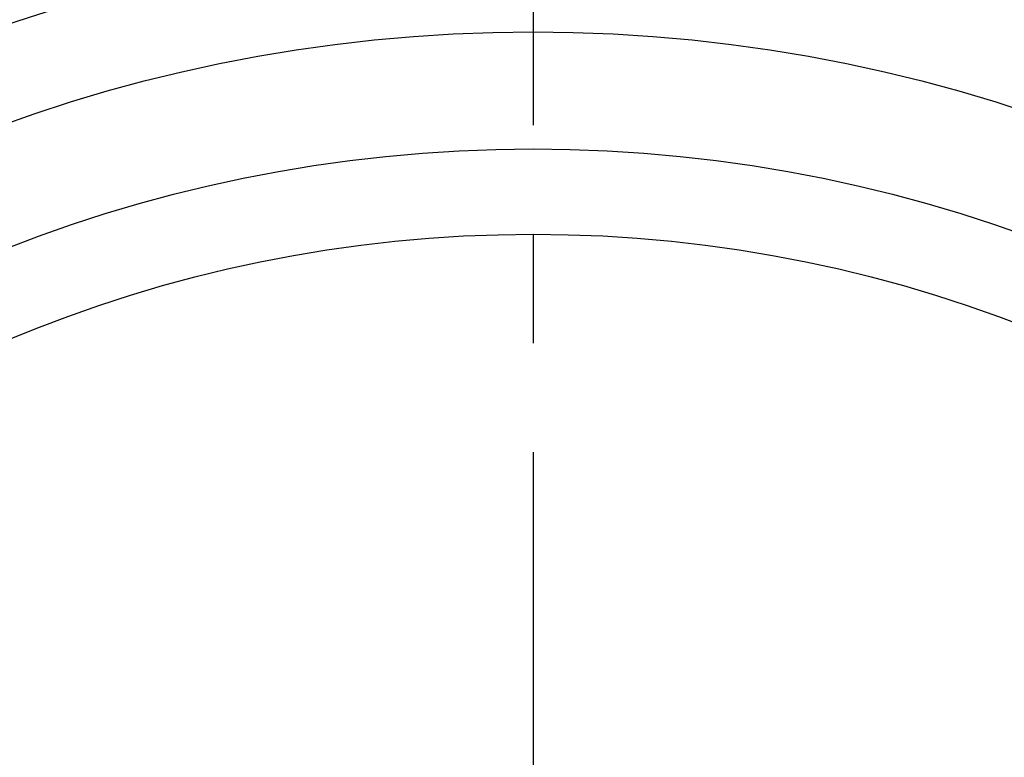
# Model space of a CAD drawing. Extents: x -93 to 218, y -92 to 218.
# Tile 3 of 11: x -17 to 15, y 27 to 50. Entities that reach past the tile are written whole.
import ezdxf

# ---------------------------------------------------------------- set-up
doc = ezdxf.new("R2010")
doc.units = 0
doc.header["$LTSCALE"] = 14
doc.linetypes.add('CENTER', pattern=[2, 1.25, -0.25, 0.25, -0.25])
doc.layers.get('0').update_dxf_attribs({"linetype": 'CONTINUOUS'})
doc.layers.add('CENTER', color=1, linetype='CENTER')

msp = doc.modelspace()

# ---------------------------------------------------------------- linework, layer by layer
for radius in [82.5, 50, 46.241, 43.5]:
    msp.add_circle((0, 0), radius)
msp.add_arc((0, 0), 53, 59.7568, 120.2432)
at = {"layer": 'CENTER'}
msp.add_line((0, 92.5), (0, -92.5), dxfattribs=at)

doc.saveas('drawing.dxf')
